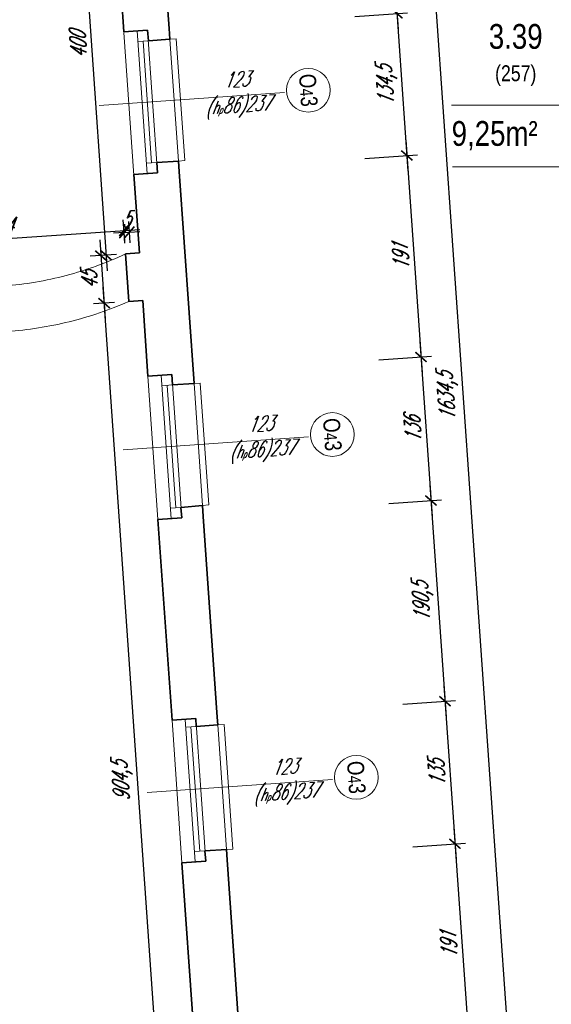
# Model space of a CAD drawing. Header units: millimetres. Extents: x 402 to 79005, y -7782 to 89952.
# Tile 37 of 256: x 22815 to 23318, y 15298 to 16229. Entities that reach past the tile are written whole.
import ezdxf

# ---------------------------------------------------------------- set-up
doc = ezdxf.new("R2010")
doc.units = ezdxf.units.MM
doc.header["$LTSCALE"] = 10
doc.linetypes.add('DASHED', pattern=[19.05, 12.7, -6.35])
doc.layers.get('0').update_dxf_attribs({"lineweight": 0})
doc.layers.get('Defpoints').update_dxf_attribs({"color": 253})
for name, color, linetype, lineweight in [('01 parter - ściany', 253, 'Continuous', 35), ('03-01_okna', 253, 'Continuous', 15), ('04-1_widok', 253, 'Continuous', 5), ('04-2_nad', 253, 'DASHED', 5), ('05-01_wymiary', 253, 'Continuous', 5), ('05-03_opis', 253, 'Continuous', 5)]:
    doc.layers.add(name, color=color, linetype=linetype, lineweight=lineweight)
doc.styles.add('ariel', font='ARIAL.TTF', dxfattribs={"width": 0.8})
doc.styles.add('ariel_wym', font='simplex.shx', dxfattribs={"width": 0.65, "oblique": 25})
doc.dimstyles.new('ariel 50', dxfattribs={"dimtxt": 15, "dimasz": 10, "dimexe": 10, "dimexo": 0, "dimgap": 5, "dimtad": 1, "dimdec": 1, "dimrnd": 0.5, "dimtxsty": 'ariel_wym', "dimblk": 'ARCHTICK', "dimcen": 2.5, "dimdle": 15, "dimazin": 0, "dimtfac": 1, "dimtdec": 1, "dimtix": 1, "dimtmove": 0, "dimatfit": 3, "dimldrblk": 'DOT', "dimfxl": 0, "dimarcsym": 0})
doc.dimstyles.new('ariel 50 wnętrze', dxfattribs={"dimtxt": 15, "dimasz": 10, "dimexe": 10, "dimexo": 0, "dimgap": 5, "dimtad": 1, "dimdec": 1, "dimrnd": 0.5, "dimtxsty": 'ariel_wym', "dimblk": 'ARCHTICK', "dimcen": 2.5, "dimdle": 15, "dimazin": 0, "dimtfac": 1, "dimtdec": 1, "dimtix": 1, "dimtmove": 0, "dimatfit": 3, "dimldrblk": 'DOT', "dimfxl": 0, "dimarcsym": 0})

# ---------------------------------------------------------------- blocks, each defined once
blk = doc.blocks.new('_ArchTick')
at = {"color": 0, "linetype": 'ByBlock', "const_width": 0.15}
blk.add_lwpolyline([(-0.5, -0.5), (0.5, 0.5)], dxfattribs=at)
blk = doc.blocks.new('*D3256')
at = {"layer": '05-01_wymiary', "color": 0, "lineweight": -2}
for p, q in [((23157.44, 16440.96), (23172.87, 16220.28)), ((23118.58, 16423.2), (23168.46, 16426.69)), ((23131.92, 16232.46), (23181.8, 16235.95))]:
    blk.add_line(p, q, dxfattribs=at)
at = {"layer": 'Defpoints', "color": 0, "lineweight": 0}
for p in [(22899.99, 16407.92), (23171.82, 16235.25), (22913.33, 16217.17)]:
    blk.add_point(p, dxfattribs=at)
at = {"layer": '05-01_wymiary', "color": 0, "lineweight": -2, "xscale": 10, "yscale": 10, "zscale": 10}
for p, rotation in [((23158.48, 16426), 94.0000000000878), ((23171.82, 16235.25), 274.0000000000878)]:
    blk.add_blockref('_ArchTick', p, dxfattribs=dict(at, rotation=rotation))
at = {"layer": '05-01_wymiary', "color": 0, "insert": (23152.68, 16329.75), "char_height": 15, "attachment_point": 5, "rotation": 94, "style": 'ariel_wym'}
blk.add_mtext('191', dxfattribs=at)
blk = doc.blocks.new('_Dot')
at = {"color": 0, "linetype": 'ByBlock', "lineweight": -2}
blk.add_line((-0.5, 0), (-1, 0), dxfattribs=at)
at = {"color": 0, "linetype": 'ByBlock', "const_width": 0.5}
blk.add_lwpolyline([(-0.25, 0, 1), (0.25, 0, 1)], format="xyb", close=True, dxfattribs=at)
blk = doc.blocks.new('*D3257')
at = {"layer": '05-01_wymiary', "color": 0, "lineweight": -2}
for p, q in [((23170.78, 16250.21), (23182.26, 16085.93)), ((23131.92, 16232.46), (23181.8, 16235.95)), ((23141.31, 16098.1), (23191.19, 16101.59))]:
    blk.add_line(p, q, dxfattribs=at)
at = {"layer": 'Defpoints', "color": 0, "lineweight": 0}
for p in [(22913.33, 16217.17), (23181.22, 16100.89), (22922.73, 16082.81)]:
    blk.add_point(p, dxfattribs=at)
at = {"layer": '05-01_wymiary', "color": 0, "lineweight": -2, "xscale": 10, "yscale": 10, "zscale": 10}
for p, rotation in [((23171.82, 16235.25), 94.00000000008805), ((23181.22, 16100.89), 274.0000000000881)]:
    blk.add_blockref('_ArchTick', p, dxfattribs=dict(at, rotation=rotation))
at = {"layer": '05-01_wymiary', "color": 0, "insert": (23162.62, 16167.1), "char_height": 15, "attachment_point": 5, "rotation": 94, "style": 'ariel_wym'}
blk.add_mtext('134,5', dxfattribs=at)
blk = doc.blocks.new('*D3258')
at = {"layer": '05-01_wymiary', "color": 0, "lineweight": -2}
for p, q in [((23180.17, 16115.85), (23195.59, 15895.29)), ((23141.31, 16098.1), (23191.19, 16101.59)), ((23154.64, 15907.46), (23204.52, 15910.95))]:
    blk.add_line(p, q, dxfattribs=at)
at = {"layer": 'Defpoints', "color": 0, "lineweight": 0}
for p in [(22922.73, 16082.81), (23194.55, 15910.25), (22928.08, 15891.62)]:
    blk.add_point(p, dxfattribs=at)
at = {"layer": '05-01_wymiary', "color": 0, "lineweight": -2, "xscale": 10, "yscale": 10, "zscale": 10}
for p, rotation in [((23181.22, 16100.89), 94.00000000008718), ((23194.55, 15910.25), 274.0000000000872)]:
    blk.add_blockref('_ArchTick', p, dxfattribs=dict(at, rotation=rotation))
at = {"layer": '05-01_wymiary', "color": 0, "insert": (23175.41, 16004.7), "char_height": 15, "attachment_point": 5, "rotation": 94, "style": 'ariel_wym'}
blk.add_mtext('191', dxfattribs=at)
blk = doc.blocks.new('*D3259')
at = {"layer": '05-01_wymiary', "color": 0, "lineweight": -2}
for p, q in [((23193.5, 15925.22), (23205.09, 15759.52)), ((23154.64, 15907.46), (23204.52, 15910.95)), ((23164.14, 15771.7), (23214.02, 15775.18))]:
    blk.add_line(p, q, dxfattribs=at)
at = {"layer": 'Defpoints', "color": 0, "lineweight": 0}
for p in [(22928.08, 15891.62), (23204.04, 15774.49), (22937.57, 15755.85)]:
    blk.add_point(p, dxfattribs=at)
at = {"layer": '05-01_wymiary', "color": 0, "lineweight": -2, "xscale": 10, "yscale": 10, "zscale": 10}
for p, rotation in [((23194.55, 15910.25), 94.00000000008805), ((23204.04, 15774.49), 274.0000000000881)]:
    blk.add_blockref('_ArchTick', p, dxfattribs=dict(at, rotation=rotation))
at = {"layer": '05-01_wymiary', "color": 0, "insert": (23186.82, 15841.5), "char_height": 15, "attachment_point": 5, "rotation": 94, "style": 'ariel_wym'}
blk.add_mtext('136', dxfattribs=at)
blk = doc.blocks.new('*D3260')
at = {"layer": '05-01_wymiary', "color": 0, "lineweight": -2}
for p, q in [((23202.99, 15789.45), (23218.36, 15569.69)), ((23164.14, 15771.7), (23214.02, 15775.18)), ((23177.41, 15581.86), (23227.29, 15585.35))]:
    blk.add_line(p, q, dxfattribs=at)
at = {"layer": 'Defpoints', "color": 0, "lineweight": 0}
for p in [(22937.57, 15755.85), (23217.32, 15584.65), (22958.83, 15566.57)]:
    blk.add_point(p, dxfattribs=at)
at = {"layer": '05-01_wymiary', "color": 0, "lineweight": -2, "xscale": 10, "yscale": 10, "zscale": 10}
for p, rotation in [((23204.04, 15774.49), 94.00000000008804), ((23217.32, 15584.65), 274.0000000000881)]:
    blk.add_blockref('_ArchTick', p, dxfattribs=dict(at, rotation=rotation))
at = {"layer": '05-01_wymiary', "color": 0, "insert": (23196.78, 15678.6), "char_height": 15, "attachment_point": 5, "rotation": 94, "style": 'ariel_wym'}
blk.add_mtext('190,5', dxfattribs=at)
blk = doc.blocks.new('*D3261')
at = {"layer": '05-01_wymiary', "color": 0, "lineweight": -2}
for p, q in [((23216.27, 15599.61), (23227.79, 15434.82)), ((23177.41, 15581.86), (23227.29, 15585.35)), ((23186.84, 15446.99), (23236.72, 15450.48))]:
    blk.add_line(p, q, dxfattribs=at)
at = {"layer": 'Defpoints', "color": 0, "lineweight": 0}
for p in [(22958.83, 15566.57), (23226.75, 15449.78), (22968.26, 15431.7)]:
    blk.add_point(p, dxfattribs=at)
at = {"layer": '05-01_wymiary', "color": 0, "lineweight": -2, "xscale": 10, "yscale": 10, "zscale": 10}
for p, rotation in [((23217.32, 15584.65), 94.00000000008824), ((23226.75, 15449.78), 274.0000000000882)]:
    blk.add_blockref('_ArchTick', p, dxfattribs=dict(at, rotation=rotation))
at = {"layer": '05-01_wymiary', "color": 0, "insert": (23209.56, 15516.34), "char_height": 15, "attachment_point": 5, "rotation": 94, "style": 'ariel_wym'}
blk.add_mtext('135', dxfattribs=at)
blk = doc.blocks.new('*D3262')
at = {"layer": '05-01_wymiary', "color": 0, "lineweight": -2}
for p, q in [((23225.7, 15464.74), (23241.12, 15244.18)), ((23186.84, 15446.99), (23236.72, 15450.48)), ((23200.17, 15256.35), (23250.05, 15259.84))]:
    blk.add_line(p, q, dxfattribs=at)
at = {"layer": 'Defpoints', "color": 0, "lineweight": 0}
for p in [(22968.26, 15431.7), (23240.08, 15259.14), (22981.59, 15241.07)]:
    blk.add_point(p, dxfattribs=at)
at = {"layer": '05-01_wymiary', "color": 0, "lineweight": -2, "xscale": 10, "yscale": 10, "zscale": 10}
for p, rotation in [((23226.75, 15449.78), 94.00000000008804), ((23240.08, 15259.14), 274.0000000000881)]:
    blk.add_blockref('_ArchTick', p, dxfattribs=dict(at, rotation=rotation))
at = {"layer": '05-01_wymiary', "color": 0, "insert": (23220.94, 15353.59), "char_height": 15, "attachment_point": 5, "rotation": 94, "style": 'ariel_wym'}
blk.add_mtext('191', dxfattribs=at)
blk = doc.blocks.new('*D3265')
at = {"layer": '05-01_wymiary', "color": 0, "lineweight": -2}
for p, q in [((23176.32, 16704.04), (23292.42, 15043.68)), ((23137.46, 16686.28), (23187.34, 16689.77)), ((23251.47, 15055.86), (23301.35, 15059.34))]:
    blk.add_line(p, q, dxfattribs=at)
at = {"layer": 'Defpoints', "color": 0, "lineweight": 0}
for p in [(22924.67, 16671.4), (23291.37, 15058.65), (23038.68, 15040.98)]:
    blk.add_point(p, dxfattribs=at)
at = {"layer": '05-01_wymiary', "color": 0, "lineweight": -2, "xscale": 10, "yscale": 10, "zscale": 10}
for p, rotation in [((23177.36, 16689.07), 94.0000000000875), ((23291.37, 15058.65), 274.0000000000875)]:
    blk.add_blockref('_ArchTick', p, dxfattribs=dict(at, rotation=rotation))
at = {"layer": '05-01_wymiary', "color": 0, "insert": (23220.47, 15872.89), "char_height": 15, "attachment_point": 5, "rotation": 94, "style": 'ariel_wym'}
blk.add_mtext('1634,5', dxfattribs=at)
blk = doc.blocks.new('*D3364')
at = {"layer": '05-01_wymiary', "color": 0, "lineweight": -2}
for p, q in [((22914.09, 16020), (22912.69, 16039.95)), ((22665.12, 16012.62), (22928.35, 16031.02)), ((22680.78, 16003.69), (22679.39, 16023.64))]:
    blk.add_line(p, q, dxfattribs=at)
at = {"layer": 'Defpoints', "color": 0, "lineweight": 0}
for p in [(22913.39, 16029.98), (22914.94, 16007.89), (22681.79, 15989.35)]:
    blk.add_point(p, dxfattribs=at)
at = {"layer": '05-01_wymiary', "color": 0, "lineweight": -2, "xscale": 10, "yscale": 10, "zscale": 10}
for p, rotation in [((22913.39, 16029.98), 3.999999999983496), ((22680.09, 16013.66), 183.9999999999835)]:
    blk.add_blockref('_ArchTick', p, dxfattribs=dict(at, rotation=rotation))
at = {"layer": '05-01_wymiary', "color": 0, "insert": (22795.87, 16034.29), "char_height": 15, "attachment_point": 5, "rotation": 4, "style": 'ariel_wym'}
blk.add_mtext('234', dxfattribs=at)
blk = doc.blocks.new('*D3365')
at = {"layer": '05-01_wymiary', "color": 0, "lineweight": -2}
for p, q in [((22914.23, 16018.01), (22912.83, 16037.96)), ((22919.22, 16018.35), (22917.82, 16038.31)), ((22913.53, 16027.98), (22903.55, 16027.28)), ((22913.53, 16027.98), (22918.52, 16028.33)), ((22918.52, 16028.33), (22928.49, 16029.03))]:
    blk.add_line(p, q, dxfattribs=at)
at = {"layer": 'Defpoints', "color": 0, "lineweight": 0}
for p in [(22918.52, 16028.33), (22914.94, 16007.89), (22919.92, 16008.24)]:
    blk.add_point(p, dxfattribs=at)
at = {"layer": '05-01_wymiary', "color": 0, "lineweight": -2, "xscale": 10, "yscale": 10, "zscale": 10}
for p, rotation in [((22913.53, 16027.98), 3.999999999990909), ((22918.52, 16028.33), 183.9999999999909)]:
    blk.add_blockref('_ArchTick', p, dxfattribs=dict(at, rotation=rotation))
at = {"layer": '05-01_wymiary', "color": 0, "insert": (22915.15, 16040.62), "char_height": 15, "attachment_point": 5, "rotation": 4, "style": 'ariel_wym'}
blk.add_mtext('5', dxfattribs=at)
blk = doc.blocks.new('*D2598')
at = {"layer": '05-01_wymiary', "color": 0, "lineweight": -2}
for p, q in [((22867.39, 16420.68), (22897.4, 15991.62)), ((22878.42, 16406.41), (22858.46, 16405.02)), ((22906.33, 16007.29), (22886.37, 16005.89))]:
    blk.add_line(p, q, dxfattribs=at)
at = {"layer": 'Defpoints', "color": 0, "lineweight": 0}
for p in [(22892.01, 16407.36), (22896.35, 16006.59), (22927.9, 16008.79)]:
    blk.add_point(p, dxfattribs=at)
at = {"layer": '05-01_wymiary', "color": 0, "lineweight": -2, "xscale": 10, "yscale": 10, "zscale": 10}
for p, rotation in [((22868.44, 16405.71), 94.00000000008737), ((22896.35, 16006.59), 274.0000000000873)]:
    blk.add_blockref('_ArchTick', p, dxfattribs=dict(at, rotation=rotation))
at = {"layer": '05-01_wymiary', "color": 0, "insert": (22869.93, 16205.28), "char_height": 15, "attachment_point": 5, "rotation": 94, "style": 'ariel_wym'}
blk.add_mtext('400', dxfattribs=at)
blk = doc.blocks.new('*D2599')
at = {"layer": '05-01_wymiary', "color": 0, "lineweight": -2}
for p, q in [((22890.32, 16021.2), (22895.55, 15946.29)), ((22901.34, 16006.94), (22881.39, 16005.54)), ((22904.48, 15961.95), (22884.53, 15960.55))]:
    blk.add_line(p, q, dxfattribs=at)
at = {"layer": 'Defpoints', "color": 0, "lineweight": 0}
for p in [(22927.9, 16008.79), (22894.51, 15961.25), (22931.05, 15963.8)]:
    blk.add_point(p, dxfattribs=at)
at = {"layer": '05-01_wymiary', "color": 0, "lineweight": -2, "xscale": 10, "yscale": 10, "zscale": 10}
for p, rotation in [((22891.36, 16006.24), 94.00000000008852), ((22894.51, 15961.25), 274.0000000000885)]:
    blk.add_blockref('_ArchTick', p, dxfattribs=dict(at, rotation=rotation))
at = {"layer": '05-01_wymiary', "color": 0, "insert": (22880.47, 15982.87), "char_height": 15, "attachment_point": 5, "rotation": 94, "style": 'ariel_wym'}
blk.add_mtext('45', dxfattribs=at)
blk = doc.blocks.new('*D2600')
at = {"layer": '05-01_wymiary', "color": 0, "lineweight": -2}
for p, q in [((22893.46, 15976.21), (22958.66, 15043.79)), ((22904.48, 15961.95), (22884.53, 15960.55)), ((22967.59, 15059.45), (22947.64, 15058.06))]:
    blk.add_line(p, q, dxfattribs=at)
at = {"layer": 'Defpoints', "color": 0, "lineweight": 0}
for p in [(22931.05, 15963.8), (22957.62, 15058.75), (22994.16, 15061.31)]:
    blk.add_point(p, dxfattribs=at)
at = {"layer": '05-01_wymiary', "color": 0, "lineweight": -2, "xscale": 10, "yscale": 10, "zscale": 10}
for p, rotation in [((22894.51, 15961.25), 94.00000000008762), ((22957.62, 15058.75), 274.0000000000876)]:
    blk.add_blockref('_ArchTick', p, dxfattribs=dict(at, rotation=rotation))
at = {"layer": '05-01_wymiary', "color": 0, "insert": (22912.17, 15509.03), "char_height": 15, "attachment_point": 5, "rotation": 94, "style": 'ariel_wym'}
blk.add_mtext('904,5', dxfattribs=at)

msp = doc.modelspace()

# ---------------------------------------------------------------- linework, layer by layer
at = {"layer": '01 parter - ściany'}
for p, q in [((22913.283, 16217.884), (22899.994, 16407.92)), ((22956.178, 16220.883), (22942.889, 16410.919)), ((22913.283, 16217.884), (22935.728, 16219.453)), ((22964.939, 16095.589), (22944.489, 16094.159)), ((22965.623, 16085.813), (22964.939, 16095.589)), ((22944.489, 16094.159), (22945.173, 16084.383)), ((22922.728, 16082.814), (22945.173, 16084.383)), ((22927.904, 16008.794), (22922.728, 16082.814)), ((22979.651, 15885.203), (22965.623, 16085.813)), ((22927.904, 16008.794), (22914.935, 16007.888)), ((22914.935, 16007.888), (22918.081, 15962.897)), ((22918.081, 15962.897), (22931.05, 15963.804)), ((22936.058, 15892.179), (22931.05, 15963.804)), ((22936.058, 15892.179), (22958.503, 15893.749)), ((22958.503, 15893.749), (22959.201, 15883.773)), ((22959.201, 15883.773), (22979.651, 15885.203)), ((22945.552, 15756.411), (22967.997, 15757.98)), ((22958.827, 15566.574), (22945.552, 15756.411)), ((23001.722, 15569.574), (22988.447, 15759.41)), ((22958.827, 15566.574), (22981.272, 15568.144)), ((22981.788, 15560.762), (22981.272, 15568.144)), ((23001.722, 15569.574), (23002.238, 15562.192)), ((23002.238, 15562.192), (22981.788, 15560.762)), ((23024.483, 15244.069), (23011.153, 15434.703)), ((22968.258, 15431.704), (22990.703, 15433.273)), ((22981.588, 15241.069), (22968.258, 15431.704))]:
    msp.add_line(p, q, dxfattribs=at)
for points in [[(22956.178, 16220.883), (22956.875, 16210.908), (22936.425, 16209.478), (22935.728, 16219.453)], [(22967.997, 15757.98), (22967.3, 15767.956), (22987.715, 15769.885), (22988.447, 15759.41)], [(23011.153, 15434.703), (23010.483, 15444.28), (22990.005, 15443.249), (22990.703, 15433.273)]]:
    msp.add_lwpolyline(points, dxfattribs=at)
at = {"layer": '03-01_okna', "linetype": 'Continuous', "lineweight": 0}
for p, q in [((22935.197, 16083.686), (22925.752, 16218.756)), ((22945.173, 16084.383), (22935.728, 16219.453)), ((22936.425, 16209.478), (22926.45, 16208.78)), ((22939.487, 16094.01), (22931.437, 16209.129)), ((22944.475, 16094.359), (22934.5, 16093.661)), ((22958.021, 15757.283), (22948.528, 15893.051)), ((22967.997, 15757.98), (22958.503, 15893.749)), ((22959.201, 15883.773), (22949.225, 15883.076)), ((22962.312, 15767.607), (22954.213, 15883.424)), ((22967.3, 15767.956), (22957.324, 15767.258)), ((22980.727, 15432.576), (22971.296, 15567.446)), ((22990.703, 15433.273), (22981.272, 15568.144)), ((22981.788, 15560.762), (22971.812, 15560.064)), ((22985.017, 15442.9), (22976.8, 15560.413)), ((22990.005, 15443.249), (22980.03, 15442.551))]:
    msp.add_line(p, q, dxfattribs=at)
at = {"layer": '03-01_okna', "linetype": 'DASHED'}
for p, q in [((22956.875, 16210.908), (22964.939, 16095.589)), ((22979.651, 15885.203), (22987.715, 15769.885)), ((23002.238, 15562.192), (23010.483, 15444.28))]:
    msp.add_line(p, q, dxfattribs=at)
at = {"layer": '03-01_okna', "linetype": 'Continuous', "lineweight": 0}
for points in [[(22964.939, 16095.589), (22970.925, 16096.008), (22962.861, 16211.326), (22956.875, 16210.908)], [(22987.715, 15769.885), (22993.7, 15770.303), (22985.636, 15885.622), (22979.651, 15885.203)], [(23010.483, 15444.28), (23016.469, 15444.698), (23008.223, 15562.61), (23002.238, 15562.192)]]:
    msp.add_lwpolyline(points, dxfattribs=at)
at = {"layer": '04-1_widok'}
for p, q in [((22922.777, 16082.102), (22913.332, 16217.172)), ((22945.552, 15756.411), (22936.058, 15892.179)), ((22968.258, 15431.704), (22958.827, 15566.574))]:
    msp.add_line(p, q, dxfattribs=at)
at = {"layer": '04-2_nad', "ltscale": 2}
for centre, radius, start, end in [((22774.073, 16307.147), 330.754, 253.772857, 295.206534), ((22778.658, 16279.474), 345.918, 254.230889, 293.769111)]:
    msp.add_arc(centre, radius, start, end, dxfattribs=at)
at = {"layer": '05-03_opis', "lineweight": 0}
for p, q in [((22889.696, 16148.269), (23065.285, 16160.547)), ((22912.472, 15822.564), (23088.061, 15834.843)), ((22935.15, 15498.256), (23110.739, 15510.535))]:
    msp.add_line(p, q, dxfattribs=at)
at = {"layer": '05-03_opis'}
for p, q in [((23223.512, 16148.456), (23519.338, 16148.456)), ((23224.291, 16090.099), (23519.338, 16090.099))]:
    msp.add_line(p, q, dxfattribs=at)
at = {"layer": '05-03_opis', "lineweight": 0}
for centre in [(23087.884, 16162.629), (23110.66, 15836.924), (23133.338, 15512.616)]:
    msp.add_circle(centre, 20.689, dxfattribs=at)

# ---------------------------------------------------------------- texts
at = {"layer": '05-03_opis', "char_height": 23.4234, "width": 108.9126, "attachment_point": 5, "style": 'ariel'}
for s, insert in [('{\\fArial|b0|i0|c238|p34;3.39\\P\\H0.6404x;(257)}', (23284.297, 16195.96)), ('{\\fArial|b0|i0|c238|p34;9,25m²}', (23264.363, 16119.553))]:
    msp.add_mtext(s, dxfattribs=dict(at, insert=insert))
at = {"layer": '05-03_opis', "lineweight": 0, "attachment_point": 5}
for s, insert, char_height, width, rotation, style in [('O{\\H0.7576x;4}3', (23087.884, 16162.629), 15.84, 75.19353, 274, 'ariel'), ('123\\P({\\H0.8333x;h\\H0.6x;p}86)237', (23020.437, 16158.485), 14.4, 62.66128, 4, 'ariel_wym'), ('123\\P({\\H0.8333x;h\\H0.6x;p}86)237', (23043.213, 15832.78), 14.4, 62.66128, 4, 'ariel_wym'), ('O{\\H0.7576x;4}3', (23110.66, 15836.924), 15.84, 75.19353, 274, 'ariel'), ('123\\P({\\H0.8333x;h\\H0.6x;p}86)237', (23065.891, 15508.472), 14.4, 62.66128, 4, 'ariel_wym'), ('O{\\H0.7576x;4}3', (23133.338, 15512.616), 15.84, 75.19353, 274, 'ariel')]:
    msp.add_mtext(s, dxfattribs=dict(at, insert=insert, char_height=char_height, width=width, rotation=rotation, style=style))

# ---------------------------------------------------------------- dimensions: what is measured, and where the dimension line sits
at = {"layer": '05-01_wymiary'}
for base, p1, p2, picture, middle in [((23291.373, 15058.646), (22924.674, 16671.403), (23038.685, 15040.977), '*D3265', (23220.473, 15872.888)), ((23171.821, 16235.248), (22899.994, 16407.92), (22913.332, 16217.172), '*D3256', (23152.683, 16329.749)), ((23181.217, 16100.889), (22913.332, 16217.172), (22922.728, 16082.814), '*D3257', (23162.624, 16167.097)), ((23194.547, 15910.255), (22922.728, 16082.814), (22928.078, 15891.621), '*D3258', (23175.412, 16004.7)), ((23204.041, 15774.486), (22928.078, 15891.621), (22937.571, 15755.853), '*D3259', (23186.825, 15841.498)), ((23217.316, 15584.65), (22937.571, 15755.853), (22958.827, 15566.574), '*D3260', (23196.784, 15678.596)), ((23226.747, 15449.779), (22958.827, 15566.574), (22968.258, 15431.704), '*D3261', (23209.562, 15516.342)), ((23240.077, 15259.144), (22968.258, 15431.704), (22981.588, 15241.069), '*D3262', (23220.942, 15353.59))]:
    dim = msp.add_linear_dim(base=base, p1=p1, p2=p2, angle=94, dimstyle='ariel 50', dxfattribs=at)
    dim.commit()
    dim.dimension.update_dxf_attribs({"geometry": picture, "text_midpoint": middle})
for base, p1, p2, angle, picture, middle in [((22896.349, 16006.588), (22892.013, 16407.362), (22927.904, 16008.794), 94, '*D2598', (22869.925, 16205.279)), ((22918.518, 16028.33), (22914.935, 16007.888), (22919.923, 16008.236), 4, '*D3365', (22915.152, 16040.625)), ((22913.391, 16029.976), (22681.786, 15989.347), (22914.935, 16007.888), 4, '*D3364', (22795.866, 16034.288)), ((22894.508, 15961.249), (22927.904, 16008.794), (22931.05, 15963.804), 94, '*D2599', (22880.465, 15982.872)), ((22957.616, 15058.753), (22931.05, 15963.804), (22994.158, 15061.308), 94, '*D2600', (22912.167, 15509.029))]:
    dim = msp.add_linear_dim(base=base, p1=p1, p2=p2, angle=angle, dimstyle='ariel 50 wnętrze', override={"dimtmove": 1}, dxfattribs=at)
    dim.commit()
    dim.dimension.update_dxf_attribs({"geometry": picture, "text_midpoint": middle})

doc.saveas('drawing.dxf')
